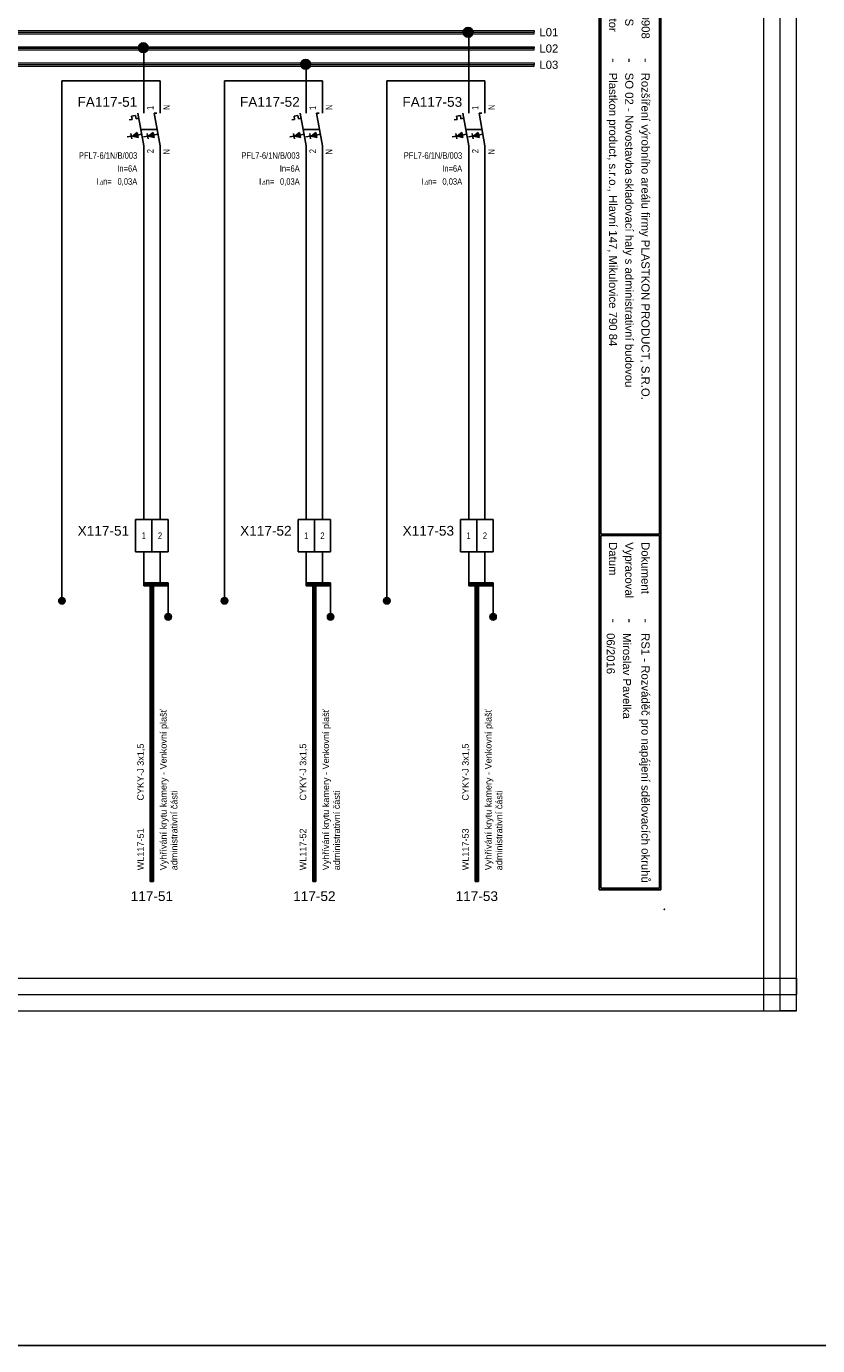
# Model space of a CAD drawing. Extents: x -826 to 1390, y 3256 to 3884.
# Tile 8 of 15: x 76 to 319, y 3256 to 3662. Entities that reach past the tile are written whole.
import ezdxf
from ezdxf.enums import TextEntityAlignment as Align

# ---------------------------------------------------------------- set-up
doc = ezdxf.new("R2010")
doc.units = 0
doc.header["$MEASUREMENT"] = 0
for name, color, linetype in [('1-KRESBA', 7, 'Continuous'), ('__Bílá', 7, 'Continuous'), ('__Oranžová', 30, 'Continuous'), ('__Rudá 010', 10, 'Continuous'), ('__Vínová 220', 220, 'Continuous'), ('__Černá 250', 7, 'Continuous')]:
    doc.layers.add(name, color=color, linetype=linetype)
doc.styles.add('Arial', font='arial.ttf')
doc.styles.add('GENERATED_STYLE_1', font='arial.ttf')
doc.styles.add('GREEKC', font='greekc', dxfattribs={"width": 0.8, "height": 1.3})

# ---------------------------------------------------------------- blocks, each defined once
blk = doc.blocks.new('BLK_Razítko_malé_pro_rozváděče')
at = {"layer": '__Bílá'}
for p, q in [((15, -1), (15, -20)), ((15, -1), (294, -1)), ((15.5, -1.5), (15.5, -19.5)), ((15.5, -1.5), (184.5, -1.5)), ((184.5, -1.5), (184.5, -19.5)), ((185, -1.5), (185, -19.5)), ((185, -1.5), (293.5, -1.5)), ((293.5, -19.5), (293.5, -1.5)), ((294, -20), (294, -1)), ((15, -20), (294, -20)), ((15.5, -19.5), (184.5, -19.5)), ((185, -19.5), (293.5, -19.5)), ((15, -405), (15, -419)), ((15, -405), (294, -405)), ((15.5, -405.5), (15.5, -418.5)), ((15.5, -405.5), (194.5, -405.5)), ((194.5, -405.5), (194.5, -418.5)), ((195, -405.5), (195, -418.5)), ((195, -405.5), (293.5, -405.5)), ((293.5, -405.5), (293.5, -418.5)), ((294, -405), (294, -419)), ((15, -419), (294, -419)), ((15.5, -418.5), (194.5, -418.5)), ((195, -418.5), (293.5, -418.5))]:
    blk.add_line(p, q, dxfattribs=at)
for p in [(0, 0), (300, 0), (0, -420), (300, -420)]:
    blk.add_point(p, dxfattribs=at)
at = {"layer": '__Bílá', "style": 'Arial'}
for s, height, p in [('-', 3, (38, -7)), ('Dokument', 2.5, (187, -7)), ('-', 3, (210.5, -7)), ('SO/PS', 2.5, (17.5, -12)), ('-', 3, (38, -12)), ('Vypracoval', 2.5, (187, -12)), ('-', 3, (210.5, -12)), ('Investor', 2.5, (17.5, -17)), ('-', 3, (38, -17)), ('Datum', 2.5, (187, -17)), ('-', 3, (210.5, -17)), ('PVLK PROJECT s.r.o. , Langrova 195/33,  787 01 Šumperk', 2.5, (17.5, -411)), ('Copyright © 2012 PVLK', 2.5, (197, -411)), ('Telefon: 773 836 685, mobil: 777 848 204, e-mail: %%Upavelka@pvlk.cz', 2.5, (17.5, -416)), ('Číslo dokumentu .....', 2.5, (197, -416))]:
    blk.add_text(s, height=height, dxfattribs=at).set_placement(p)
at = {"layer": '__Vínová 220', "char_height": 2.5, "attachment_point": 7, "style": 'Arial'}
for s, insert in [('715 0908', (17.5, -7)), ('Rozšíření výrobního areálu firmy PLASTKON PRODUCT, S.R.O.', (42.5, -7.75)), ('RS1 - Rozváděč pro napájení sdělovacích okruhů', (215, -7.75)), ('SO 02 - Novostavba skladovací haly s administrativní budovou', (42.5, -12.75)), ('Miroslav Pavelka', (215, -12.75)), ('Plastkon product, s.r.o., Hlavní 147, Mikulovice 790 84', (42.5, -17.75)), ('06/2016', (215, -17.75))]:
    blk.add_mtext(s, dxfattribs=dict(at, insert=insert))
at = {"layer": '__Vínová 220', "style": 'Arial'}
blk.add_attdef('ČÍSLO', text='', height=4, dxfattribs=at).set_placement((290, -416), align=Align.RIGHT)
blk = doc.blocks.new('V0109A02')
for p, q in [((0, 0), (0, 10)), ((5, 10), (0, 10)), ((5, 0), (5, 10)), ((10, 10), (5, 10)), ((10, 0), (10, 10)), ((5, 0), (0, 0)), ((10, 0), (5, 0))]:
    blk.add_line(p, q)
at = {"style": 'Arial'}
blk.add_attdef('POPIS', text='', height=3, dxfattribs=at).set_placement((-2, 5), align=Align.RIGHT)
at = {"style": 'Arial', "width": 0.8}
for tag, p in [('S1', (2.5, 5)), ('S2', (7.5, 5))]:
    blk.add_attdef(tag, text='', height=2, dxfattribs=at).set_placement(p, align=Align.MIDDLE)
blk = doc.blocks.new('V0085A01')
h = blk.add_hatch(color=256)
edge = h.paths.add_edge_path()
edge.add_arc((0, 0), 1, 0, 360)
blk.add_circle((0, 0), 1)
blk = doc.blocks.new('FEVA0910')
h = blk.add_hatch(color=256)
h.paths.add_polyline_path([(-1.92, -1.71), (-2.06, -0.92), (-3.5, -2)])
h.paths.add_polyline_path([(-3.5, -2), (-1.77, -2.5), (-1.92, -1.71)])
h = blk.add_hatch(color=256)
h.paths.add_polyline_path([(2.94, -0.92), (1.5, -2), (3.08, -1.71)])
h.paths.add_polyline_path([(3.08, -1.71), (1.5, -2), (3.23, -2.5)])
for p, q in [((0, 5), (0, 10)), ((5, 5), (5, 10)), ((-3.75, 4.14), (-2.56, 4.35)), ((-3.75, 4.14), (-3.57, 3.12)), ((-2.56, 4.35), (-2.38, 3.34)), ((-1.82, 5), (0, -5)), ((3.18, 5), (5, -5)), ((3.18, 5), (4, 5)), ((-4.45, 2.96), (-3.57, 3.12)), ((-2.38, 3.34), (-1.54, 3.49)), ((-0.91, 0), (4.09, 0)), ((-3.79, -2.07), (-5.07, -2.29)), ((-3.93, -1.27), (-3.65, -2.86)), ((-3.5, -2), (-2.06, -0.92)), ((-3.5, -2), (-0.64, -1.48)), ((-3.5, -2), (-1.77, -2.5)), ((-2.06, -0.92), (-1.77, -2.5)), ((1.21, -2.07), (-0.07, -2.29)), ((1.07, -1.27), (1.35, -2.86)), ((1.5, -2), (2.94, -0.92)), ((1.5, -2), (4.36, -1.48)), ((1.5, -2), (3.23, -2.5)), ((2.94, -0.92), (3.23, -2.5)), ((0, -5), (0, -10)), ((5, -5), (5, -10))]:
    blk.add_line(p, q)
at = {"style": 'Arial', "width": 0.8}
for s, p in [('I', (-14.5, -17)), ('n=', (-12.5, -17))]:
    blk.add_text(s, height=2, dxfattribs=at).set_placement(p)
at = {"style": 'GREEKC', "oblique": 10, "width": 0.8}
blk.add_text('D', height=1.3, dxfattribs=at).set_placement((-13.68, -17))
at = {"style": 'Arial'}
blk.add_attdef('POPIS', text='', height=3, dxfattribs=at).set_placement((-2, 7), align=Align.RIGHT)
at = {"style": 'Arial', "width": 0.8}
for tag, p in [('NO1', (3, 6)), ('NO2', (8, 6))]:
    blk.add_attdef(tag, p, '', height=2, rotation=90, dxfattribs=at)
for tag, p in [('TYP', (-2, -9)), ('PROUD', (-2, -13)), ('REZID', (-2, -17)), ('DOPLŇ1', (-2, -21)), ('DOPLŇ2', (-2, -25))]:
    blk.add_attdef(tag, text='', height=2, dxfattribs=at).set_placement(p, align=Align.RIGHT)
for tag, p in [('CO1', (3, -6)), ('CO2', (8, -6))]:
    blk.add_attdef(tag, text='', height=2, rotation=90, dxfattribs=at).set_placement(p, align=Align.RIGHT)
blk = doc.blocks.new('L0001A02')
at = {"linetype": 'Continuous'}
h = blk.add_hatch(color=256, dxfattribs=at)
edge = h.paths.add_edge_path()
edge.add_arc((0, 0), 1.5, 0, 360)
blk.add_circle((0, 0), 1.5)

msp = doc.modelspace()

# ---------------------------------------------------------------- linework, layer by layer
at = {"layer": '1-KRESBA'}
for p, q in [((211.8, 3640), (211.8, 3660)), ((111.8, 3640), (111.8, 3654.86)), ((161.8, 3640), (161.8, 3650)), ((116.8, 3645), (86.62, 3645)), ((86.62, 3645), (86.62, 3485.1)), ((116.8, 3640), (116.8, 3645)), ((166.8, 3645), (136.62, 3645)), ((136.62, 3645), (136.62, 3485.1)), ((166.8, 3640), (166.8, 3645)), ((216.8, 3645), (186.62, 3645)), ((186.62, 3645), (186.62, 3485.1)), ((216.8, 3640), (216.8, 3645)), ((111.8, 3510), (111.8, 3620)), ((116.8, 3620), (116.8, 3510)), ((161.8, 3510), (161.8, 3620)), ((166.8, 3620), (166.8, 3510)), ((211.8, 3510), (211.8, 3620)), ((216.8, 3620), (216.8, 3510)), ((111.8, 3500), (111.8, 3490)), ((116.8, 3500), (116.8, 3490)), ((161.8, 3500), (161.8, 3490)), ((166.8, 3500), (166.8, 3490)), ((211.8, 3500), (211.8, 3490)), ((216.8, 3500), (216.8, 3490)), ((111.8, 3490.5), (111.8, 3490)), ((111.8, 3490.5), (119.3, 3490.5)), ((111.8, 3489.5), (111.8, 3490)), ((111.8, 3490), (119.3, 3490)), ((111.8, 3489.5), (119.3, 3489.5)), ((113.8, 3398.53), (113.8, 3490.5)), ((113.8, 3490.5), (114.3, 3490.5)), ((114.3, 3398.53), (114.3, 3490.5)), ((114.8, 3490.5), (114.3, 3490.5)), ((114.8, 3398.53), (114.8, 3490.5)), ((119.3, 3490.5), (119.3, 3490)), ((119.3, 3490), (119.3, 3480)), ((119.3, 3489.5), (119.3, 3490)), ((161.8, 3490.5), (161.8, 3490)), ((161.8, 3490.5), (169.3, 3490.5)), ((161.8, 3489.5), (161.8, 3490)), ((161.8, 3490), (169.3, 3490)), ((161.8, 3489.5), (169.3, 3489.5)), ((163.8, 3398.53), (163.8, 3490.5)), ((163.8, 3490.5), (164.3, 3490.5)), ((164.3, 3398.53), (164.3, 3490.5)), ((164.8, 3490.5), (164.3, 3490.5)), ((164.8, 3398.53), (164.8, 3490.5)), ((169.3, 3490.5), (169.3, 3490)), ((169.3, 3490), (169.3, 3480)), ((169.3, 3489.5), (169.3, 3490)), ((211.8, 3490.5), (211.8, 3490)), ((211.8, 3490.5), (219.3, 3490.5)), ((211.8, 3489.5), (211.8, 3490)), ((211.8, 3490), (219.3, 3490)), ((211.8, 3489.5), (219.3, 3489.5)), ((213.8, 3398.53), (213.8, 3490.5)), ((213.8, 3490.5), (214.3, 3490.5)), ((214.3, 3398.53), (214.3, 3490.5)), ((214.8, 3490.5), (214.3, 3490.5)), ((214.8, 3398.53), (214.8, 3490.5)), ((219.3, 3490.5), (219.3, 3490)), ((219.3, 3490), (219.3, 3480)), ((219.3, 3489.5), (219.3, 3490)), ((113.8, 3398.53), (114.3, 3398.53)), ((114.8, 3398.53), (114.3, 3398.53)), ((163.8, 3398.53), (164.3, 3398.53)), ((164.8, 3398.53), (164.3, 3398.53)), ((213.8, 3398.53), (214.3, 3398.53)), ((214.8, 3398.53), (214.3, 3398.53))]:
    msp.add_line(p, q, dxfattribs=at)
at = {"layer": '1-KRESBA', "color": 250, "linetype": 'Continuous'}
msp.add_line((252.01, 3585), (252.01, 3615), dxfattribs=at)
at = {"layer": '1-KRESBA', "color": 3}
msp.add_lwpolyline([(-826, 3883.98), (1390.23, 3883.98), (1390.23, 3255.69), (-826, 3255.69)], close=True, dxfattribs=at)
at = {"layer": '__Oranžová', "lineweight": 0}
for p, q in [((-118.02, 3660.5), (231.98, 3660.5)), ((-118.02, 3660), (231.98, 3660)), ((-118.02, 3659.5), (231.98, 3659.5)), ((231.98, 3660.5), (231.98, 3660)), ((231.98, 3659.5), (231.98, 3660)), ((-118.02, 3655.5), (231.98, 3655.5)), ((-118.02, 3655), (231.98, 3655)), ((231.98, 3655.5), (231.98, 3655)), ((231.98, 3654.5), (231.98, 3655)), ((-118.02, 3654.5), (231.98, 3654.5)), ((-118.02, 3650.5), (231.98, 3650.5)), ((231.98, 3650.5), (231.98, 3650)), ((-118.02, 3650), (231.98, 3650)), ((-118.02, 3649.5), (231.98, 3649.5)), ((231.98, 3649.5), (231.98, 3650))]:
    msp.add_line(p, q, dxfattribs=at)
at = {"layer": '__Vínová 220', "lineweight": 0}
for p, q in [((302.67, 3358.74), (302.67, 3724.82)), ((307.67, 3358.74), (307.67, 3724.82)), ((312.67, 3358.74), (312.67, 3724.82)), ((-183.73, 3368.74), (312.67, 3368.74)), ((312.67, 3368.74), (312.67, 3363.74)), ((-183.73, 3363.74), (312.67, 3363.74)), ((312.67, 3358.74), (312.67, 3363.74)), ((-183.73, 3358.74), (312.67, 3358.74)), ((302.67, 3358.74), (307.67, 3358.74)), ((312.67, 3358.74), (307.67, 3358.74))]:
    msp.add_line(p, q, dxfattribs=at)

# ---------------------------------------------------------------- block references
at = {"color": 250, "linetype": 'Continuous'}
for p in [(86.63, 3484.97), (136.63, 3484.97), (186.63, 3484.97), (119.3, 3480), (169.3, 3480), (219.3, 3480)]:
    msp.add_blockref('V0085A01', p, dxfattribs=at)
at = {"layer": '1-KRESBA', "rotation": 270}
msp.add_blockref('BLK_Razítko_malé_pro_rozváděče', (271.98, 3690), dxfattribs=at).add_auto_attribs({'ČÍSLO': '26.2'})
at = {"layer": '1-KRESBA'}
for p in [(211.64, 3659.93), (111.64, 3655.16), (161.64, 3650.07)]:
    msp.add_blockref('L0001A02', p, dxfattribs=at)
at = {"layer": '__Černá 250'}
for name, p, values in [('FEVA0910', (111.8, 3630), {'POPIS': 'FA117-51', 'TYP': 'PFL7-6/1N/B/003', 'PROUD': 'In=6A', 'REZID': '0,03A', 'CO1': '2', 'NO1': '1', 'CO2': 'N', 'NO2': 'N'}), ('FEVA0910', (161.8, 3630), {'POPIS': 'FA117-52', 'TYP': 'PFL7-6/1N/B/003', 'PROUD': 'In=6A', 'REZID': '0,03A', 'CO1': '2', 'NO1': '1', 'CO2': 'N', 'NO2': 'N'}), ('FEVA0910', (211.8, 3630), {'POPIS': 'FA117-53', 'TYP': 'PFL7-6/1N/B/003', 'PROUD': 'In=6A', 'REZID': '0,03A', 'CO1': '2', 'NO1': '1', 'CO2': 'N', 'NO2': 'N'}), ('V0109A02', (109.3, 3500), {'POPIS': 'X117-51', 'S1': '1', 'S2': '2'}), ('V0109A02', (159.3, 3500), {'POPIS': 'X117-52', 'S1': '1', 'S2': '2'}), ('V0109A02', (209.3, 3500), {'POPIS': 'X117-53', 'S1': '1', 'S2': '2'})]:
    msp.add_blockref(name, p, dxfattribs=at).add_auto_attribs(values)

# ---------------------------------------------------------------- texts
at = {"layer": '__Oranžová', "lineweight": 0, "style": 'Arial'}
for s, p in [('L01', (233.56, 3658.69)), ('L02', (233.56, 3653.69)), ('L03', (233.56, 3648.69))]:
    msp.add_text(s, height=2.5, dxfattribs=at).set_placement(p)
at = {"layer": '__Rudá 010', "style": 'Arial'}
for s, p in [('CYKY-J 3x1,5', (111.8, 3423.45)), ('CYKY-J 3x1,5', (161.8, 3423.45)), ('CYKY-J 3x1,5', (211.8, 3423.45)), ('WL117-51', (111.8, 3402)), ('WL117-52', (161.8, 3402)), ('WL117-53', (211.8, 3402))]:
    msp.add_text(s, height=2, rotation=90, dxfattribs=at).set_placement(p)
at = {"layer": '__Rudá 010', "style": 'GENERATED_STYLE_1'}
for s, p in [('117-51', (114.3, 3392.53)), ('117-52', (164.3, 3392.53)), ('117-53', (214.3, 3392.53))]:
    msp.add_text(s, height=3, dxfattribs=at).set_placement(p, align=Align.CENTER)
at = {"layer": '__Rudá 010', "char_height": 2, "width": 62.8406, "attachment_point": 1, "rotation": 90, "style": 'Arial'}
for insert in [(116.83, 3402), (166.83, 3402), (216.83, 3402)]:
    msp.add_mtext('Vyhřívání krytu kamery - Venkovní plašť administrativní části', dxfattribs=dict(at, insert=insert))

doc.saveas('drawing.dxf')
